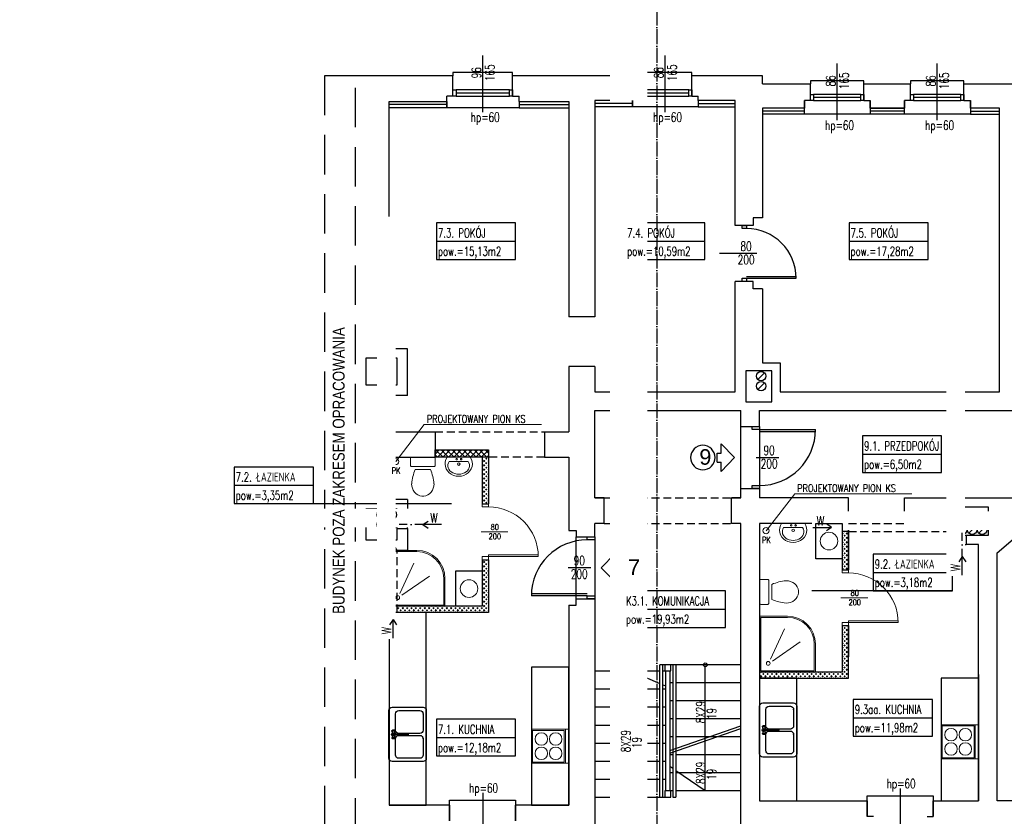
# Model space of a CAD drawing. Header units: inches. Extents: x -23201 to -18535, y -9985 to 4139.
# Tile 19 of 25: x -20922 to -19338, y -1321 to -38. Entities that reach past the tile are written whole.
import ezdxf
from ezdxf.enums import TextEntityAlignment as Align

# ---------------------------------------------------------------- set-up
doc = ezdxf.new("R2010")
doc.units = ezdxf.units.IN
doc.header["$MEASUREMENT"] = 0
for name, pattern in [('ACAD_ISO04W100', [30, 24, -3, 0, -3]), ('DASHDOT', [25.4, 12.7, -6.35, 0, -6.35]), ('DASHED', [19.05, 12.7, -6.35])]:
    doc.linetypes.add(name, pattern=pattern)
doc.layers.get('0').update_dxf_attribs({"color": 252})
for name, color, linetype in [('01 sciana', 252, 'Continuous'), ('04_stolarka_cienka', 252, 'Continuous'), ('11_opisy_tekst', 252, 'Continuous'), ('___ramka', 252, 'Continuous'), ('__proj_docieplenie', 252, 'BATTING'), ('__proj_ściana', 252, 'Continuous'), ('__wyżej', 252, 'DASHED'), ('__ZAMUROWANIA', 252, 'Continuous'), ('_sciana', 252, 'Continuous'), ('_stolarka', 252, 'Continuous'), ('detal', 252, 'Continuous'), ('opisy', 252, 'Continuous'), ('P_kominy', 252, 'Continuous'), ('P_linia przekroju', 252, 'Continuous'), ('P_opis', 252, 'Continuous'), ('wymiary', 252, 'Continuous')]:
    doc.layers.add(name, color=color, linetype=linetype)
doc.layers.add('_______PROJ ARANZ', color=252, linetype='Continuous', lineweight=20)
doc.layers.add('______ściany', color=252, linetype='Continuous', lineweight=30)
doc.styles.add('OPISY POM_50', font='simplex.shx', dxfattribs={"width": 0.7, "height": 0.13})
doc.styles.get("Standard").update_dxf_attribs({"font": 'arial.ttf'})
doc.linetypes.add('BATTING', pattern='A,0.00254,-2.54,[134,ltypeshp.shx,S=2.54,R=0,X=-2.54,Y=0],-5.08,[134,ltypeshp.shx,S=2.54,R=180,X=2.54,Y=0],-2.54', length=10.16254)
doc.linetypes.add('ZIGZAG', pattern='A,0.00254,-5.08,[131,ltypeshp.shx,S=5.08,R=0,X=-5.08,Y=0],-10.16,[131,ltypeshp.shx,S=5.08,R=180,X=5.08,Y=0],-5.08', length=20.32254)
pattern_1 = [(45, (-1.7675, 0), (-3.5355339, 3.5355339), [2.5, -2.5]), (135, (0, 0), (-3.5355339, -3.5355339), [2.5, -2.5])]

# ---------------------------------------------------------------- blocks, each defined once
blk = doc.blocks.new('A$C234A53C1')
at = {"layer": '11_opisy_tekst'}
for p, q in [((30.59, 27.78), (44.22, 13.89)), ((30.59, 27.78), (30.59, 18.39)), ((26.63, 18.39), (30.59, 18.39)), ((26.63, 18.39), (26.63, 9.39)), ((30.59, 0), (44.22, 13.89)), ((26.63, 9.39), (30.59, 9.39)), ((30.59, 9.39), (30.59, 0))]:
    blk.add_line(p, q, dxfattribs=at)
blk.add_circle((12.3, 13.89), 12.3, dxfattribs=at)
blk = doc.blocks.new('zw$DA6B')
at = {"layer": '_______PROJ ARANZ'}
blk.add_lwpolyline([(5, 55), (5, 0), (0, 0), (0, 55), (60, 55), (60, 0), (5, 0), (5, 0)], dxfattribs=at)
for points in [[(60, 55), (5, 55), (5, 0), (60, 0)], [(58, 53), (7, 53), (7, 2), (58, 2)]]:
    blk.add_lwpolyline(points, close=True, dxfattribs=at)
for centre in [(21, 39), (44, 39), (21, 16), (44, 16)]:
    blk.add_circle(centre, 10, dxfattribs=at)
blk = doc.blocks.new('Zlew tradycyjny')
at = {"linetype": 'Continuous'}
for p, q in [((0, 527), (0, 50)), ((789, 577), (50, 577)), ((355, 477), (100, 477)), ((352, 522), (350, 517)), ((350, 517), (350, 510)), ((350, 510), (350, 503)), ((350, 503), (350, 497)), ((350, 497), (352, 492)), ((354, 526), (352, 522)), ((352, 492), (354, 488)), ((359, 529), (354, 526)), ((356, 527), (354, 526)), ((354, 488), (356, 487)), ((359, 484), (354, 488)), ((359, 526), (356, 527)), ((356, 487), (359, 488)), ((362, 531), (359, 529)), ((361, 522), (359, 526)), ((359, 488), (361, 492)), ((359, 484), (362, 483)), ((362, 517), (361, 522)), ((361, 492), (362, 497)), ((365, 529), (362, 531)), ((399, 519), (362, 531)), ((363, 510), (362, 517)), ((362, 497), (363, 503)), ((399, 495), (362, 483)), ((362, 483), (365, 484)), ((363, 503), (363, 510)), ((367, 525), (365, 529)), ((365, 484), (367, 488)), ((369, 519), (367, 525)), ((367, 488), (369, 495)), ((370, 511), (369, 519)), ((369, 495), (370, 503)), ((370, 503), (370, 511)), ((405, 515), (403, 510)), ((403, 510), (403, 504)), ((403, 504), (405, 498)), ((406, 515), (404, 510)), ((404, 510), (404, 504)), ((404, 504), (406, 499)), ((409, 520), (405, 515)), ((405, 498), (409, 494)), ((409, 519), (406, 515)), ((406, 499), (409, 495)), ((414, 523), (409, 520)), ((414, 522), (409, 519)), ((409, 495), (412, 493)), ((409, 494), (412, 492)), ((411, 512), (410, 509)), ((410, 509), (410, 505)), ((410, 505), (411, 502)), ((413, 514), (411, 512)), ((411, 502), (412, 501)), ((413, 511), (412, 508)), ((412, 508), (412, 301)), ((416, 516), (413, 514)), ((414, 513), (413, 511)), ((420, 524), (414, 523)), ((420, 523), (414, 522)), ((417, 514), (414, 513)), ((420, 517), (416, 516)), ((420, 515), (417, 514)), ((425, 523), (420, 524)), ((425, 522), (420, 523)), ((423, 516), (420, 517)), ((422, 514), (420, 515)), ((425, 513), (422, 514)), ((426, 514), (423, 516)), ((430, 520), (425, 523)), ((430, 519), (425, 522)), ((426, 511), (425, 513)), ((428, 512), (426, 514)), ((427, 508), (426, 511)), ((427, 301), (427, 508)), ((427, 501), (428, 502)), ((427, 493), (430, 495)), ((427, 492), (430, 494)), ((429, 509), (428, 512)), ((428, 502), (429, 505)), ((429, 505), (429, 509)), ((434, 515), (430, 520)), ((433, 515), (430, 519)), ((430, 495), (433, 499)), ((430, 494), (434, 498)), ((435, 510), (433, 515)), ((433, 499), (435, 504)), ((436, 510), (434, 515)), ((434, 498), (436, 504)), ((435, 504), (435, 510)), ((436, 504), (436, 510)), ((440, 519), (477, 531)), ((440, 495), (477, 483)), ((470, 519), (469, 511)), ((469, 511), (469, 503)), ((469, 503), (470, 495)), ((472, 525), (470, 519)), ((470, 495), (472, 488)), ((474, 529), (472, 525)), ((472, 488), (474, 484)), ((477, 531), (474, 529)), ((474, 484), (477, 483)), ((477, 517), (476, 510)), ((476, 510), (476, 503)), ((476, 503), (477, 497)), ((480, 529), (477, 531)), ((478, 522), (477, 517)), ((477, 497), (478, 492)), ((477, 483), (480, 484)), ((480, 526), (478, 522)), ((478, 492), (480, 488)), ((480, 529), (485, 526)), ((483, 527), (480, 526)), ((480, 488), (483, 487)), ((480, 484), (485, 488)), ((485, 526), (483, 527)), ((483, 487), (485, 488)), ((487, 522), (485, 526)), ((485, 488), (487, 492)), ((739, 477), (485, 477)), ((489, 517), (487, 522)), ((487, 492), (489, 497)), ((489, 510), (489, 517)), ((489, 503), (489, 510)), ((489, 497), (489, 503)), ((839, 50), (839, 527)), ((50, 427), (50, 100)), ((405, 100), (405, 427)), ((435, 427), (435, 100)), ((789, 100), (789, 427)), ((410, 299), (409, 296)), ((409, 296), (409, 292)), ((409, 292), (410, 289)), ((410, 288), (409, 292)), ((412, 301), (410, 299)), ((410, 289), (412, 286)), ((410, 288), (411, 285)), ((411, 285), (413, 282)), ((412, 286), (416, 284)), ((413, 282), (416, 281)), ((416, 284), (420, 283)), ((416, 281), (420, 280)), ((420, 283), (423, 284)), ((420, 280), (423, 281)), ((423, 284), (427, 286)), ((423, 281), (426, 282)), ((426, 282), (428, 285)), ((429, 299), (427, 301)), ((427, 286), (429, 289)), ((428, 285), (429, 288)), ((430, 296), (429, 299)), ((429, 289), (430, 292)), ((429, 288), (430, 292)), ((430, 292), (430, 296)), ((50, 0), (789, 0)), ((100, 50), (355, 50)), ((485, 50), (739, 50))]:
    blk.add_line(p, q, dxfattribs=at)
for centre, radius, start, end in [((50, 527), 50, 90, 180), ((100, 427), 50, 90, 180), ((355, 427), 50, 0, 90), ((420, 507), 30, 27.9765, 152.0235), ((420, 507), 30, 207.9765, 254.7747), ((420, 507), 30, 285.2253, 332.0235), ((485, 427), 50, 90, 180), ((739, 427), 50, 0, 90), ((789, 527), 50, 0, 90), ((50, 50), 50, 180, 270), ((100, 100), 50, 180, 270), ((355, 100), 50, 270, 0), ((485, 100), 50, 180, 270), ((739, 100), 50, 270, 0), ((789, 50), 50, 270, 0)]:
    blk.add_arc(centre, radius, start, end, dxfattribs=at)
for p in [(50, 0), (100, 50), (485, 50)]:
    blk.add_point(p, dxfattribs=at)
blk = doc.blocks.new('zw$109')
at = {"layer": '_______PROJ ARANZ'}
for points in [[(45, 0), (0, 0), (0, 90), (90, 90), (90, 45)], [(45, 2), (2, 2), (2, 88), (88, 88), (88, 45)], [(17.5, 69.5), (40, 20.3)], [(20.7, 72.3), (65.3, 41.6)], [(20.7, 72.3), (65.3, 41.6)]]:
    blk.add_lwpolyline(points, dxfattribs=at)
blk.add_circle((14, 76), 3, dxfattribs=at)
for radius in [43, 45]:
    blk.add_arc((45, 45), radius, 270, 0, dxfattribs=at)
blk = doc.blocks.new('DRZWI NOWE')
at = {"layer": '_______PROJ ARANZ'}
blk.add_line((17759.6, -16978.5), (17759.6, -16935.1), dxfattribs=at)
blk.add_lwpolyline([(17719.6, -16886.4), (17719.6, -16966.4), (17722.6, -16966.4), (17722.6, -16886.5)], dxfattribs=at)
for points in [[(17714.6, -16966.4), (17719.6, -16966.4), (17719.6, -16976.4), (17714.6, -16976.4)], [(17799.6, -16966.4), (17804.6, -16966.4), (17804.6, -16976.4), (17799.6, -16976.4)]]:
    blk.add_lwpolyline(points, close=True, dxfattribs=at)
blk.add_arc((17719.6, -16966.4), 80, 0, 90, dxfattribs=at)
blk = doc.blocks.new('A$C4C6A02B3')
at = {"lineweight": 13, "flags": 128}
blk.add_lwpolyline([(18, 42.7), (17.7, 46.4), (16.8, 50), (15.3, 53.3), (13.3, 56.3), (10.8, 58.8), (8, 60.7), (4.9, 62.1), (1.7, 62.8), (-1.7, 62.8), (-4.9, 62.1), (-8, 60.7), (-10.8, 58.8), (-13.3, 56.3), (-15.3, 53.3), (-16.8, 50), (-17.7, 46.4), (-18, 42.7)], dxfattribs=at)
at = {"lineweight": 13}
blk.add_lwpolyline([(-12.2, 19.9), (12.2, 19.9)], dxfattribs=at)
blk.add_lwpolyline([(-20, 2), (-20, 13.2, -0.414214), (-18, 15.2), (18, 15.2, -0.414214), (20, 13.2), (20, 2, -0.414214), (18, 0), (-18, 0, -0.414214)], format="xyb", close=True, dxfattribs=at)
for centre, start, end in [((49.8, 47.8), 184.3091, 204.2311), ((-49.8, 47.8), 335.7689, 355.6909)]:
    blk.add_arc(centre, 67.9, start, end, dxfattribs=at)
blk = doc.blocks.new('A$C401F7FFA')
at = {"lineweight": 13, "flags": 128}
for points in [[(23.5, 0), (25.8, -4.4), (27.2, -9.1), (27.6, -13.9), (27, -18.7), (25.3, -23.4), (22.7, -27.6), (19.3, -31.3), (15.2, -34.4), (10.5, -36.6), (5.4, -38), (0.1, -38.5), (-5.2, -38), (-10.3, -36.6), (-15, -34.4), (-19.2, -31.3), (-22.6, -27.6), (-25.2, -23.4), (-26.8, -18.7), (-27.4, -13.9), (-27.1, -9.1), (-25.7, -4.4), (-23.3, 0)], [(19.2, -8.4), (20.8, -11.4), (21.7, -14.6), (21.8, -17.9), (21.2, -21.2), (19.8, -24.3), (17.7, -27.2), (15, -29.6), (11.8, -31.6), (8.1, -33.1), (4.2, -34.1), (0.2, -34.4), (-3.9, -34.1), (-7.8, -33.1), (-11.4, -31.6), (-14.6, -29.6), (-17.3, -27.2), (-19.4, -24.3), (-20.8, -21.2), (-21.5, -17.9), (-21.3, -14.6), (-20.5, -11.4), (-18.9, -8.4)]]:
    blk.add_lwpolyline(points, dxfattribs=at)
at = {"lineweight": 13}
for points in [[(23.5, 0), (-23.3, 0)], [(19.2, -8.4), (-18.9, -8.4)]]:
    blk.add_lwpolyline(points, dxfattribs=at)
for centre, radius in [((-4.8, -4), 1.56), ((0, -13.9), 2.54), ((4.1, -4), 1.56)]:
    blk.add_circle(centre, radius, dxfattribs=at)

msp = doc.modelspace()

# ---------------------------------------------------------------- hatches: boundary and pattern name
at = {"layer": '__ZAMUROWANIA'}
h = msp.add_hatch(dxfattribs=at)
h.set_pattern_fill('ANSI37', color=256, scale=50, style=0)
h.paths.add_polyline_path([(-20253.7, -730.6), (-20253.7, -742.6), (-20167.7, -742.6), (-20167.7, -730.6)])
at = {"layer": 'wymiary'}
h = msp.add_hatch(dxfattribs=at)
h.set_pattern_fill('CROSS', color=256, scale=5, style=0)
h.set_pattern_definition(pattern_1)
h.paths.add_polyline_path([(-20314.7, -992.6), (-20167.7, -992.6), (-20167.7, -907.6), (-20177.7, -907.6), (-20177.7, -982.6), (-20314.7, -982.6)])
h.paths.add_polyline_path([(-20177.7, -817.6), (-20167.7, -817.6), (-20167.7, -742.6), (-20177.7, -742.6)])
h = msp.add_hatch(dxfattribs=at)
h.set_pattern_fill('CROSS', color=256, scale=5, style=0)
h.set_pattern_definition(pattern_1)
h.paths.add_polyline_path([(-19731.7, -1088.4), (-19731.7, -1098.4), (-19588.7, -1098.4), (-19588.7, -1013.7), (-19598.7, -1013.7), (-19598.7, -1088.4)])
h.paths.add_polyline_path([(-19598.7, -862.1), (-19598.7, -923.7), (-19588.7, -923.7), (-19588.7, -862.1)])

# ---------------------------------------------------------------- linework, layer by layer
at = {"layer": '01 sciana'}
for p, q in [((-20224.9, -161.6), (-20224.9, -128.6)), ((-20128.9, -161.6), (-20128.9, -128.6)), ((-19926.7, -161.6), (-19926.7, -128.6)), ((-19840.7, -161.6), (-19840.7, -128.6)), ((-19650, -168.6), (-19650, -141.6)), ((-19564, -141.6), (-19489, -141.6)), ((-19564, -168.6), (-19564, -141.6)), ((-19489, -168.6), (-19489, -141.6)), ((-19403, -168.6), (-19403, -141.6)), ((-19403, -168.6), (-19403, -141.6)), ((-20234.5, -170.1), (-20234.5, -161.6)), ((-20224.9, -161.6), (-20234.5, -161.6)), ((-20128.9, -161.6), (-20118.5, -161.6)), ((-20118.5, -170.1), (-20118.5, -161.6)), ((-19936.3, -167.6), (-19936.3, -161.6)), ((-19926.7, -161.6), (-19936.3, -161.6)), ((-19840.7, -161.6), (-19830.3, -161.6)), ((-19830.3, -167.6), (-19830.3, -161.6)), ((-19659.6, -180.6), (-19659.6, -168.6)), ((-19650, -168.6), (-19659.6, -168.6)), ((-19659.6, -168.6), (-19659.6, -180.6)), ((-19564, -168.6), (-19553.6, -168.6)), ((-19553.6, -180.6), (-19553.6, -168.6)), ((-19553.6, -168.6), (-19553.6, -180.6)), ((-19498.6, -180.6), (-19498.6, -168.6)), ((-19489, -168.6), (-19498.6, -168.6)), ((-19498.6, -168.6), (-19498.6, -180.6)), ((-19403, -168.6), (-19392.6, -168.6)), ((-19392.6, -180.6), (-19392.6, -168.6)), ((-19392.6, -168.6), (-19392.6, -180.6)), ((-19553.6, -180.6), (-19498.6, -180.6)), ((-19498.6, -180.6), (-19553.6, -180.6)), ((-19996.7, -516.6), (-20038.7, -516.6)), ((-19996.7, -596.6), (-20038.7, -596.6)), ((-20297.7, -643.1), (-20327.7, -643.1)), ((-20327.7, -643.1), (-20327.7, -701.6)), ((-19996.7, -808.1), (-19996.7, -667.6)), ((-19996.7, -667.6), (-19761.7, -667.6)), ((-19761.7, -693.1), (-19761.7, -667.6)), ((-19761.7, -693.1), (-19731.7, -693.1)), ((-19761.7, -693.1), (-19731.7, -693.1)), ((-20327.7, -701.6), (-20253.7, -701.6)), ((-20253.7, -701.6), (-20253.7, -742.6)), ((-20077.7, -701.6), (-20038.7, -701.6)), ((-20077.7, -701.6), (-20077.7, -742.6)), ((-20327.7, -742.6), (-20327.7, -810.6)), ((-20327.7, -742.6), (-20253.7, -742.6)), ((-20077.7, -742.6), (-20038.7, -742.6)), ((-20038.7, -742.6), (-20038.7, -860.6)), ((-19761.7, -808.1), (-19761.7, -793.1)), ((-19761.7, -793.1), (-19731.7, -793.1)), ((-20297.7, -810.6), (-20327.7, -810.6)), ((-20297.7, -810.6), (-20297.7, -844.6)), ((-19981.7, -808.1), (-19996.7, -808.1)), ((-19981.7, -849.1), (-19981.7, -808.1)), ((-19981.7, -849.1), (-19981.7, -808.1)), ((-19761.7, -808.1), (-19776.7, -808.1)), ((-19776.7, -849.1), (-19776.7, -808.1)), ((-19588.7, -808.1), (-19731.7, -808.1)), ((-19588.7, -849.1), (-19588.7, -808.1)), ((-19996.7, -870.6), (-19996.7, -849.1)), ((-19981.7, -849.1), (-19996.7, -849.1)), ((-19981.7, -849.1), (-19996.7, -849.1)), ((-19761.7, -849.1), (-19776.7, -849.1)), ((-19761.7, -849.1), (-19776.7, -849.1)), ((-19588.7, -849.1), (-19731.7, -849.1)), ((-19427.7, -849.1), (-19498.7, -849.1)), ((-20297.7, -857.6), (-20297.7, -892.6)), ((-20038.7, -860.6), (-20026.7, -860.6)), ((-20026.7, -860.6), (-20026.7, -870.6)), ((-20026.7, -870.6), (-19996.7, -870.6)), ((-20327.7, -892.6), (-20327.7, -1302.6)), ((-20297.7, -892.6), (-20314.7, -892.6)), ((-19996.7, -970.6), (-19996.7, -1452.6)), ((-19876.2, -1214.8), (-19761.7, -1175.2)), ((-19876.2, -1218.8), (-19761.7, -1179.2)), ((-19558.7, -1295.6), (-19558.7, -1320.6)), ((-19558.7, -1320.6), (-19558.7, -1295.6)), ((-19452.7, -1295.6), (-19452.7, -1320.6)), ((-19452.7, -1320.6), (-19452.7, -1295.6)), ((-20230.3, -1302.6), (-20230.3, -1327.6)), ((-20230.3, -1327.6), (-20230.3, -1302.6)), ((-20124.3, -1302.6), (-20124.3, -1327.6)), ((-20124.3, -1327.6), (-20124.3, -1302.6)), ((-19548.3, -1320.6), (-19558.7, -1320.6)), ((-19462.3, -1320.6), (-19452.7, -1320.6))]:
    msp.add_line(p, q, dxfattribs=at)
for points in [[(-20224.9, -128.6), (-20381.7, -128.6)], [(-19926.7, -128.6), (-20128.9, -128.6)], [(-19726.7, -141.6), (-19726.7, -140.6), (-19726.7, -128.6), (-19840.7, -128.6)], [(-19726.7, -141.6), (-19650, -141.6)], [(-19564, -141.6), (-19489, -141.6)], [(-19403, -141.6), (-19232.1, -141.6)], [(-20297.7, -643.1), (-20297.7, -568.1), (-20327.7, -568.1), (-20327.7, -170.1), (-20234.5, -170.1)], [(-20118.5, -170.1), (-20038.7, -170.1), (-20038.7, -516.6)], [(-19936.3, -161.6), (-19936.3, -168.6), (-19996.7, -168.6), (-19996.7, -516.6)], [(-19770.7, -369.6), (-19770.7, -168.6), (-19830.3, -168.6), (-19830.3, -161.6)], [(-19659.6, -180.6), (-19726.7, -180.6), (-19726.7, -208.6)], [(-19726.7, -180.6), (-19726.7, -357.6)], [(-19498.6, -180.6), (-19553.6, -180.6)], [(-19345.7, -637.6), (-19345.7, -180.6), (-19392.6, -180.6)], [(-19726.7, -357.6), (-19741.7, -357.6), (-19741.7, -369.6), (-19770.7, -369.6)], [(-19996.7, -444.2), (-19996.7, -516.6)], [(-19770.7, -637.6), (-19770.7, -459.6)], [(-19726.7, -471.6), (-19741.7, -471.6), (-19741.7, -459.6), (-19770.7, -459.6)], [(-19726.7, -471.6), (-19726.7, -590.6), (-19698.7, -590.6), (-19698.7, -637.6), (-19568.7, -637.6)], [(-20038.7, -596.6), (-20038.7, -641.6), (-20038.7, -641.6), (-20038.7, -670.6), (-20038.7, -670.6), (-20038.7, -701.6)], [(-19996.7, -596.6), (-19996.7, -637.6), (-19770.7, -637.6)], [(-19698.7, -637.6), (-19345.7, -637.6)], [(-19731.7, -693.1), (-19731.7, -667.6), (-19568.7, -667.6)], [(-19698.7, -667.6), (-19311.7, -667.6)], [(-19427.7, -849.1), (-19498.7, -849.1), (-19498.7, -808.1), (-19307.9, -808.1), (-19227.5, -739.5)], [(-19349.7, -1295.6), (-19349.7, -896.3), (-19180.7, -752.1), (-18949, -752.1)], [(-19761.7, -808.1), (-19761.7, -793.1), (-19731.7, -793.1), (-19731.7, -808.1)], [(-19996.7, -808.1), (-19981.7, -808.1)], [(-19776.7, -808.1), (-19761.7, -808.1)], [(-19371.7, -868.1), (-19363.7, -868.1), (-19363.7, -823.1), (-19413.7, -823.1), (-19413.7, -841.4)], [(-20314.7, -844.6), (-20314.7, -825.6), (-20364.7, -825.6), (-20364.7, -875.6), (-20337.7, -875.6)], [(-20314.7, -844.6), (-20297.7, -844.6)], [(-19981.7, -849.1), (-19996.7, -849.1)], [(-19761.7, -849.1), (-19776.7, -849.1)], [(-19761.7, -1452.6), (-19761.7, -849.1)], [(-19731.7, -849.1), (-19731.7, -1295.6)], [(-19427.7, -849.1), (-19468.7, -849.1)], [(-19413.7, -854.4), (-19413.7, -868.1), (-19413.7, -868.1)], [(-20324.7, -875.6), (-20314.7, -875.6), (-20314.7, -857.6)], [(-20314.7, -857.6), (-20297.7, -857.6)], [(-19427.7, -883.1), (-19427.7, -883.1), (-19427.7, -862.1)], [(-19412.2, -883.1), (-19427.7, -883.1), (-19427.7, -862.1)], [(-19413.7, -868.1), (-19412.2, -868.1)], [(-19412.2, -868.1), (-19412.2, -883.1)], [(-19399.2, -868.1), (-19399.2, -883.1)], [(-19399.2, -868.1), (-19363.7, -868.1)], [(-20327.7, -892.6), (-20327.7, -892.6), (-20337.7, -875.6)], [(-20314.7, -892.6), (-20314.7, -892.6), (-20324.7, -875.6)], [(-19412.2, -883.1), (-19427.7, -883.1)], [(-19396.2, -883.1), (-19399.2, -883.1)], [(-19379.7, -883.1), (-19399.2, -883.1)], [(-19379.7, -1295.6), (-19379.7, -883.1)], [(-20038.7, -980.6), (-20038.7, -1302.6), (-20124.3, -1302.6)], [(-20038.7, -980.6), (-20026.7, -980.6), (-20026.7, -970.6), (-19996.7, -970.6)], [(-19379.7, -1092.1), (-19379.7, -1295.6)], [(-19731.7, -1295.6), (-19731.7, -1295.6), (-19558.7, -1295.6)], [(-19558.7, -1295.6), (-19558.7, -1295.6)], [(-19452.7, -1295.6), (-19379.7, -1295.6)], [(-19274.7, -1295.6), (-19349.7, -1295.6)], [(-19349.7, -1295.6), (-19349.7, -1295.6)], [(-20230.3, -1302.6), (-20327.7, -1302.6)]]:
    msp.add_lwpolyline(points, dxfattribs=at)
for points in [[(-20364.7, -626.1), (-20314.7, -626.1), (-20314.7, -583.1), (-20364.7, -583.1)], [(-19753.7, -653.6), (-19711.7, -653.6), (-19711.7, -603.6), (-19753.7, -603.6)], [(-19753.7, -653.6), (-19711.7, -653.6), (-19711.7, -603.6), (-19753.7, -603.6)]]:
    msp.add_lwpolyline(points, close=True, dxfattribs=at)
at = {"layer": '04_stolarka_cienka'}
for p, q in [((-20176.9, -187.3), (-20176.9, -96.2)), ((-19883.7, -187.3), (-19883.7, -96.2)), ((-19607, -200.3), (-19607, -109.2)), ((-19446, -200.3), (-19446, -109.2)), ((-20133.9, -151.6), (-20219.9, -151.6)), ((-20133.9, -156.6), (-20219.9, -156.6)), ((-19845.7, -151.6), (-19921.7, -151.6)), ((-19845.7, -156.6), (-19921.7, -156.6)), ((-20219.9, -161.6), (-20133.9, -161.6)), ((-19921.7, -161.6), (-19845.7, -161.6)), ((-19569, -158.6), (-19645, -158.6)), ((-19569, -163.6), (-19645, -163.6)), ((-19645, -168.6), (-19569, -168.6)), ((-19408, -158.6), (-19484, -158.6)), ((-19408, -163.6), (-19484, -163.6)), ((-19484, -168.6), (-19408, -168.6)), ((-19505.3, -1275.8), (-19505.3, -1380)), ((-20176.9, -1282.8), (-20176.9, -1387))]:
    msp.add_line(p, q, dxfattribs=at)
for points in [[(-20128.9, -128.6), (-20128.9, -123.6), (-20224.9, -123.6), (-20224.9, -128.6)], [(-19840.7, -128.6), (-19840.7, -123.6), (-19926.7, -123.6), (-19926.7, -128.6)], [(-19564, -141.6), (-19564, -136.6), (-19650, -136.6), (-19650, -141.6)], [(-19403, -141.6), (-19403, -136.6), (-19489, -136.6), (-19489, -141.6)], [(-20118.5, -170.1), (-20118.5, -180.1), (-20234.5, -180.1), (-20234.5, -170.1)], [(-19553.6, -180.6), (-19553.6, -190.6), (-19659.6, -190.6), (-19659.6, -180.6)], [(-19392.6, -180.6), (-19392.6, -190.6), (-19498.6, -190.6), (-19498.6, -180.6)], [(-20230.3, -1302.6), (-20230.3, -1294.6), (-20124.3, -1294.6), (-20124.3, -1302.6)], [(-19558.7, -1295.6), (-19558.7, -1287.6), (-19452.7, -1287.6), (-19452.7, -1295.6)]]:
    msp.add_lwpolyline(points, dxfattribs=at)
for points in [[(-20224.9, -151.6), (-20219.9, -151.6), (-20219.9, -161.6), (-20224.9, -161.6)], [(-20133.9, -151.6), (-20128.9, -151.6), (-20128.9, -161.6), (-20133.9, -161.6)], [(-19926.7, -151.6), (-19921.7, -151.6), (-19921.7, -161.6), (-19926.7, -161.6)], [(-19845.7, -151.6), (-19840.7, -151.6), (-19840.7, -161.6), (-19845.7, -161.6)], [(-19650, -158.6), (-19645, -158.6), (-19645, -168.6), (-19650, -168.6)], [(-19569, -158.6), (-19564, -158.6), (-19564, -168.6), (-19569, -168.6)], [(-19489, -158.6), (-19484, -158.6), (-19484, -168.6), (-19489, -168.6)], [(-19408, -158.6), (-19403, -158.6), (-19403, -168.6), (-19408, -168.6)]]:
    msp.add_lwpolyline(points, close=True, dxfattribs=at)
at = {"layer": '_______PROJ ARANZ'}
for p, q in [((-20270.9, -690.1), (-20082.2, -690.1)), ((-19675.2, -801.5), (-19721.2, -861)), ((-19675.2, -801.5), (-19486.5, -801.5))]:
    msp.add_line(p, q, dxfattribs=at)
for centre, radius in [((-20316.8, -749.6), 5), ((-19721.2, -861), 5), ((-20199, -954.1), 14.2)]:
    msp.add_circle(centre, radius, dxfattribs=at)
at = {"layer": '__proj_docieplenie', "linetype": 'Continuous'}
for points in [[(-20234.5, -170.1), (-20234.5, -180.1), (-20327.7, -180.1)], [(-20118.5, -170.1), (-20118.5, -180.1), (-20038.7, -180.1)], [(-19830.3, -168.6), (-19830.3, -178.6), (-19770.7, -178.6)], [(-19392.6, -180.6), (-19392.6, -190.6), (-19345.7, -190.6)], [(-19659.6, -190.6), (-19726.7, -190.6)], [(-19498.6, -190.6), (-19553.6, -190.6)]]:
    msp.add_lwpolyline(points, dxfattribs=at)
at = {"layer": '__proj_docieplenie', "linetype": 'ZIGZAG'}
for points in [[(-19830.3, -173.6), (-19770.7, -173.6)], [(-20234.5, -175.1), (-20327.7, -175.1)], [(-20118.5, -175.1), (-20038.7, -175.1)], [(-19659.6, -185.6), (-19726.7, -185.6)], [(-19498.6, -185.6), (-19553.6, -185.6)], [(-19392.6, -185.6), (-19345.7, -185.6)]]:
    msp.add_lwpolyline(points, dxfattribs=at)
at = {"layer": '__proj_docieplenie', "linetype": 'Continuous'}
msp.add_lwpolyline([(-20177.7, -925.6), (-20177.7, -982.6), (-20220.4, -982.6), (-20220.4, -925.6)], close=True, dxfattribs=at)
at = {"layer": '__proj_ściana'}
for points in [[(-19734.5, -617.4), (-19723.9, -606.8)], [(-19734.5, -633.4), (-19723.9, -622.8)], [(-19411, -848.9), (-19400.4, -838.3)], [(-19395, -848.9), (-19384.4, -838.3)], [(-19379, -848.9), (-19368.4, -838.3)], [(-20328.5, -856.4), (-20317.9, -845.8)], [(-19411, -864.9), (-19400.4, -854.3)], [(-19395, -864.9), (-19384.4, -854.3)], [(-19379, -864.9), (-19368.4, -854.3)], [(-20327.7, -992.6), (-20327.7, -1302.6), (-20267.7, -1302.6), (-20267.7, -992.6), (-20327.7, -992.6)], [(-20098.7, -1080.6), (-20098.7, -1302.6), (-20038.7, -1302.6), (-20038.7, -1080.6), (-20098.7, -1080.6)], [(-19731.7, -1098.4), (-19731.7, -1295.6), (-19671.7, -1295.6), (-19671.7, -1098.4), (-19731.7, -1098.4)], [(-19439.7, -1098.4), (-19439.7, -1295.6), (-19379.7, -1295.6), (-19379.7, -1098.4), (-19439.7, -1098.4)]]:
    msp.add_lwpolyline(points, dxfattribs=at)
for centre in [(-19729.2, -612.1), (-19729.2, -628.1), (-19405.7, -843.6), (-19389.7, -843.6), (-19373.7, -843.6), (-20323.2, -851.1), (-19405.7, -859.6), (-19389.7, -859.6), (-19373.7, -859.6)]:
    msp.add_circle(centre, 7.5, dxfattribs=at)
at = {"layer": '__wyżej'}
for p, q in [((-19981.7, -808.1), (-19776.7, -808.1)), ((-19981.7, -849.1), (-19776.7, -849.1))]:
    msp.add_line(p, q, dxfattribs=at)
at = {"layer": '__wyżej', "ltscale": 5}
msp.add_lwpolyline([(-20381.7, -128.6), (-20431.7, -128.6), (-20431.7, -1354.6), (-20381.7, -1354.6), (-20381.7, -128.6)], dxfattribs=at)
at = {"layer": '__wyżej'}
for points in [[(-20253.7, -701.6), (-20077.7, -701.6)], [(-20077.7, -742.6), (-20167.7, -742.6)]]:
    msp.add_lwpolyline(points, dxfattribs=at)
at = {"layer": '__ZAMUROWANIA'}
msp.add_lwpolyline([(-20253.7, -730.6), (-20167.7, -730.6), (-20167.7, -742.6), (-20253.7, -742.6)], close=True, dxfattribs=at)
at = {"layer": '_stolarka'}
for p, q in [((-19736.3, -414.6), (-19796.3, -414.6)), ((-19752.7, -451.6), (-19672.7, -451.6)), ((-19752.7, -454.6), (-19672.7, -454.6)), ((-19761.7, -793.1), (-19761.7, -693.1)), ((-19731.7, -698.1), (-19731.7, -788.1)), ((-19731.7, -698.1), (-19641.7, -698.1)), ((-19731.7, -701.1), (-19641.7, -701.1)), ((-19737.3, -743.1), (-19700.7, -743.1)), ((-20026.7, -970.6), (-20026.7, -870.6)), ((-19996.7, -875.6), (-19996.7, -965.6)), ((-20003, -920.6), (-20039.6, -920.6)), ((-20008.7, -965.6), (-20098.7, -965.6)), ((-20008.7, -962.6), (-20098.6, -962.6))]:
    msp.add_line(p, q, dxfattribs=at)
at = {"layer": '_stolarka', "flags": 128}
for points in [[(-19752.7, -369.6), (-19752.7, -374.6), (-19759.7, -374.6), (-19759.7, -369.6), (-19752.7, -369.6)], [(-19752.7, -454.6), (-19752.7, -459.6), (-19759.7, -459.6), (-19759.7, -454.6), (-19752.7, -454.6)], [(-19731.7, -693.1), (-19731.7, -698.1), (-19743.7, -698.1), (-19743.7, -693.1), (-19731.7, -693.1)], [(-19731.7, -788.1), (-19731.7, -793.1), (-19743.7, -793.1), (-19743.7, -788.1), (-19731.7, -788.1)], [(-20008.7, -875.6), (-20008.7, -870.6), (-19996.7, -870.6), (-19996.7, -875.6), (-20008.7, -875.6)], [(-20008.7, -970.6), (-20008.7, -965.6), (-19996.7, -965.6), (-19996.7, -970.6), (-20008.7, -970.6)]]:
    msp.add_lwpolyline(points, dxfattribs=at)
at = {"layer": '_stolarka'}
for centre, radius, start, end in [((-19752.7, -454.6), 80, 360, 90), ((-19731.7, -698.1), 90, 270, 0), ((-20008.7, -965.6), 90, 90, 180)]:
    msp.add_arc(centre, radius, start, end, dxfattribs=at)
at = {"layer": 'detal'}
for p, q in [((-19892.2, -1289.6), (-19892.2, -1076.6)), ((-19884.2, -1076.6), (-19892.2, -1076.6)), ((-19887.2, -1289.6), (-19887.2, -1076.6)), ((-19821.9, -1076.6), (-19876.2, -1076.6)), ((-19871.2, -1076.6), (-19876.2, -1076.6)), ((-19871.2, -1076.6), (-19871.2, -1289.6)), ((-19866.2, -1076.6), (-19866.2, -1289.6)), ((-19761.7, -1076.6), (-19866.2, -1076.6)), ((-19761.7, -1076.6), (-19815.9, -1076.6)), ((-19996.7, -1086.6), (-19892.2, -1086.6)), ((-19996.7, -1086.6), (-19892.2, -1086.6)), ((-19939.4, -1086.6), (-19939.4, -1286.6)), ((-19939.4, -1086.6), (-19892.2, -1106.6)), ((-19887.2, -1086.6), (-19882.2, -1086.6)), ((-19887.2, -1086.6), (-19882.2, -1086.6)), ((-19882.2, -1279.6), (-19882.2, -1086.6)), ((-19876.2, -1086.6), (-19876.2, -1279.6)), ((-19875.2, -1086.6), (-19874.2, -1086.6)), ((-19818.9, -1279.6), (-19818.9, -1079.6)), ((-19871.2, -1105.6), (-19876.2, -1105.6)), ((-19761.7, -1105.6), (-19866.2, -1105.6)), ((-19996.7, -1115.6), (-19892.2, -1115.6)), ((-19887.2, -1108.7), (-19882.2, -1110.8)), ((-19887.2, -1115.6), (-19882.2, -1115.6)), ((-19871.2, -1134.6), (-19876.2, -1134.6)), ((-19761.7, -1134.6), (-19866.2, -1134.6)), ((-19996.7, -1144.6), (-19892.2, -1144.6)), ((-19887.2, -1144.6), (-19882.2, -1144.6)), ((-19871.2, -1163.6), (-19876.2, -1163.6)), ((-19761.7, -1163.6), (-19866.2, -1163.6)), ((-19996.7, -1173.6), (-19892.2, -1173.6)), ((-19887.2, -1173.6), (-19882.2, -1173.6)), ((-19996.7, -1202.6), (-19892.2, -1202.6)), ((-19887.2, -1202.6), (-19882.2, -1202.6)), ((-19871.2, -1192.6), (-19876.2, -1192.6)), ((-19761.7, -1192.6), (-19866.2, -1192.6)), ((-19996.7, -1231.6), (-19892.2, -1231.6)), ((-19887.2, -1231.6), (-19882.2, -1231.6)), ((-19871.2, -1221.6), (-19876.2, -1221.6)), ((-19761.7, -1221.6), (-19866.2, -1221.6)), ((-19871.2, -1243.7), (-19876.2, -1240.2)), ((-19871.2, -1250.6), (-19876.2, -1250.6)), ((-19818.9, -1279.6), (-19866.2, -1247.1)), ((-19761.7, -1250.6), (-19866.2, -1250.6)), ((-19996.7, -1260.6), (-19892.2, -1260.6)), ((-19887.2, -1260.6), (-19882.2, -1260.6)), ((-19871.2, -1279.6), (-19876.2, -1279.6)), ((-19761.7, -1279.6), (-19866.2, -1279.6)), ((-19996.7, -1289.6), (-19942.4, -1289.6)), ((-19936.4, -1289.6), (-19882.2, -1289.6)), ((-19875.2, -1289.6), (-19874.2, -1289.6)), ((-19871.2, -1289.6), (-19866.2, -1289.6))]:
    msp.add_line(p, q, dxfattribs=at)
for points in [[(-19884.2, -1086.6), (-19874.2, -1086.6), (-19874.2, -1076.6), (-19884.2, -1076.6)], [(-19884.2, -1289.6), (-19874.2, -1289.6), (-19874.2, -1279.6), (-19884.2, -1279.6)]]:
    msp.add_lwpolyline(points, close=True, dxfattribs=at)
for centre in [(-19818.9, -1076.6), (-19939.4, -1289.6)]:
    msp.add_circle(centre, 3, dxfattribs=at)
at = {"layer": 'opisy'}
for p, q in [((-20251.3, -395), (-20124.1, -395)), ((-19947.1, -395), (-19819.9, -395)), ((-19587.8, -395), (-19460.6, -395)), ((-19566, -737.8), (-19438.8, -737.8)), ((-20576.6, -787.8), (-20449.4, -787.8)), ((-19548.8, -927.9), (-19421.6, -927.9)), ((-19948.9, -987.2), (-19786.7, -987.2)), ((-19580.9, -1161.8), (-19453.7, -1161.8)), ((-20251.3, -1193.9), (-20124.1, -1193.9))]:
    msp.add_line(p, q, dxfattribs=at)
for points in [[(-20251.3, -424.4), (-20124.1, -424.4), (-20124.1, -365.5), (-20251.3, -365.5)], [(-19947.1, -424.4), (-19819.9, -424.4), (-19819.9, -365.5), (-19947.1, -365.5)], [(-19587.8, -424.4), (-19460.6, -424.4), (-19460.6, -365.5), (-19587.8, -365.5)], [(-19566, -767.3), (-19438.8, -767.3), (-19438.8, -708.4), (-19566, -708.4)], [(-20576.6, -817.2), (-20449.4, -817.2), (-20449.4, -758.4), (-20576.6, -758.4)], [(-19548.8, -957.4), (-19421.6, -957.4), (-19421.6, -898.5), (-19548.8, -898.5)], [(-19948.9, -1016.6), (-19786.7, -1016.6), (-19786.7, -957.7), (-19948.9, -957.7)], [(-19580.9, -1191.3), (-19453.7, -1191.3), (-19453.7, -1132.4), (-19580.9, -1132.4)], [(-20251.3, -1223.3), (-20124.1, -1223.3), (-20124.1, -1164.4), (-20251.3, -1164.4)]]:
    msp.add_lwpolyline(points, close=True, dxfattribs=at)
msp.add_lwpolyline([(-20576.6, -817.2), (-20227.2, -817.2)], dxfattribs=at)
at = {"layer": 'P_kominy'}
for points in [[(-20314.7, -857.6), (-20314.7, -844.6)], [(-20297.7, -857.6), (-20297.7, -844.6)], [(-19412.2, -868.1), (-19399.2, -868.1)], [(-20337.7, -875.6), (-20324.7, -875.6)], [(-19412.2, -883.1), (-19399.2, -883.1)], [(-20327.7, -892.6), (-20314.7, -892.6)]]:
    msp.add_lwpolyline(points, dxfattribs=at)
at = {"layer": 'P_kominy', "linetype": 'DASHDOT'}
msp.add_lwpolyline([(-19615.9, -855.6), (-19427.7, -855.6), (-19405.7, -843.6)], dxfattribs=at)
at = {"layer": 'P_kominy', "linetype": 'DASHED'}
for points in [[(-19588.7, -862.1), (-19588.7, -862.1), (-19427.7, -862.1)], [(-20314.7, -992.6), (-20314.7, -992.6), (-20314.7, -892.6)]]:
    msp.add_lwpolyline(points, dxfattribs=at)
at = {"layer": 'P_linia przekroju', "linetype": 'ACAD_ISO04W100'}
msp.add_line((-19897, 36.4), (-19897, -1682.7), dxfattribs=at)
at = {"layer": 'wymiary'}
for points in [[(-20177.7, -742.6), (-20177.7, -742.6), (-20177.7, -817.6)], [(-20167.7, -742.6), (-20167.7, -817.6)], [(-20177.7, -817.6), (-20167.7, -817.6)], [(-19588.7, -923.7), (-19588.7, -849.1), (-19598.7, -849.1), (-19598.7, -923.7)], [(-19588.7, -849.1), (-19588.7, -923.7)], [(-20177.7, -907.6), (-20177.7, -982.6), (-20327.7, -982.6), (-20327.7, -892.6)], [(-20167.7, -907.6), (-20167.7, -992.6), (-20327.7, -992.6), (-20327.7, -992.6)], [(-20177.7, -907.6), (-20167.7, -907.6)], [(-19598.7, -923.7), (-19588.7, -923.7)], [(-19731.7, -1088.4), (-19731.7, -1098.4), (-19588.7, -1098.4), (-19588.7, -1013.7)], [(-19598.7, -1013.7), (-19598.7, -1088.4), (-19731.7, -1088.4)], [(-19598.7, -1013.7), (-19588.7, -1013.7)], [(-19588.7, -1013.7), (-19588.7, -1064.1)]]:
    msp.add_lwpolyline(points, dxfattribs=at)

# ---------------------------------------------------------------- block references
at = {"layer": '_______PROJ ARANZ', "xscale": -1}
for p, rotation in [((-20273.3, -742.6), 180), ((-19731.7, -959.4), 270)]:
    msp.add_blockref('A$C4C6A02B3', p, dxfattribs=dict(at, rotation=rotation))
at = {"layer": '_______PROJ ARANZ', "xscale": -0.7987199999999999, "yscale": 0.7987199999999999, "zscale": 0.7987199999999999}
for p, rotation in [((-20215.5, -742.6), 359.9999999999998), ((-19677.6, -849.1), 359.9999999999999)]:
    msp.add_blockref('A$C401F7FFA', p, dxfattribs=dict(at, rotation=rotation))
at = {"layer": '__proj_ściana', "xscale": -1, "rotation": 179.9999999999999}
for p in [(-20327.7, -892.6), (-19731.7, -998.4)]:
    msp.add_blockref('zw$109', p, dxfattribs=at)
at = {"layer": '__proj_ściana', "xscale": -0.1040177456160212, "yscale": 0.1040177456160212, "zscale": 104.0177456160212}
for p, rotation in [((-19671.7, -1138.1), 89.99999999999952), ((-20267.7, -1145.1), 89.9999999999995)]:
    msp.add_blockref('Zlew tradycyjny', p, dxfattribs=dict(at, rotation=rotation))
at = {"layer": '__proj_ściana', "rotation": 179.9999999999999}
for p in [(-20038.7, -1180.2), (-19379.7, -1173.2)]:
    msp.add_blockref('zw$DA6B', p, dxfattribs=at)
at = {"layer": '_sciana', "yscale": 1.6, "zscale": 1.6, "rotation": 180}
for p, xscale in [((-19842.6, -720.9), -1.6), ((-19915.7, -898.3), 1.6)]:
    msp.add_blockref('A$C234A53C1', p, dxfattribs=dict(at, xscale=xscale))

# ---------------------------------------------------------------- texts
at = {"layer": '01 sciana', "char_height": 25, "width": 21400, "attachment_point": 1}
for s, insert in [('9', (-19828.6, -729.7)), ('7', (-19943.3, -907.2))]:
    msp.add_mtext(s, dxfattribs=dict(at, insert=insert))
at = {"layer": '11_opisy_tekst', "style": 'OPISY POM_50', "width": 0.7}
for s, p in [('96', (-20187.1, -123.9)), ('165', (-20165.6, -123.9)), ('86', (-19893.9, -123.9)), ('165', (-19872.4, -123.9)), ('165', (-19595.7, -136.9)), ('165', (-19434.7, -136.9)), ('86', (-19617.2, -136.9)), ('86', (-19456.2, -136.9)), ('8X29', (-19826.4, -1153)), ('19', (-19808.8, -1155.3)), ('8X29', (-19826.4, -1250.6)), ('19', (-19808.8, -1252.9))]:
    msp.add_text(s, height=15, rotation=90, dxfattribs=at).set_placement(p, align=Align.MIDDLE_CENTER)
for s, p in [('hp=60', (-20173, -195.4)), ('hp=60', (-19879.8, -195.4)), ('hp=60', (-19603.1, -208.4)), ('hp=60', (-19442.1, -208.4)), ('80', (-19753.3, -403.1)), ('200', (-19753.3, -424.6)), ('90', (-19716.3, -731.6)), ('200', (-19716.3, -753.1)), ('90', (-20021.7, -909.1)), ('200', (-20021.7, -930.6)), ('hp=60', (-20175.6, -1275)), ('hp=60', (-19504, -1268))]:
    msp.add_text(s, height=15, dxfattribs=at).set_placement(p, align=Align.MIDDLE_CENTER)
for s, p in [('7.3. POKÓJ', (-20249, -388.9)), ('7.4. POKÓJ', (-19944.7, -388.9)), ('7.5. POKÓJ', (-19585.4, -388.9)), ('pow.=15,13m2', (-20249, -418.3)), ('pow.=10,59m2', (-19944.7, -418.3)), ('pow.=17,28m2', (-19585.4, -418.3)), ('9.1. PRZEDPOKÓJ', (-19563.7, -731.7)), ('pow.=6,50m2', (-19563.7, -761.2)), ('7.2. ŁAZIENKA', (-20574.3, -781.7)), ('pow.=3,35m2', (-20574.3, -811.2)), ('9.2. ŁAZIENKA', (-19546.5, -921.8)), ('pow.=3,18m2', (-19546.5, -951.3)), ('K3.1. KOMUNIKACJA', (-19946.6, -981.1)), ('pow.=19,93m2', (-19946.6, -1010.5)), ('9.3aa. KUCHNIA', (-19578.6, -1155.8)), ('pow.=11,98m2', (-19578.6, -1185.2)), ('7.1. KUCHNIA', (-20249, -1187.8)), ('pow.=12,18m2', (-20249, -1217.2))]:
    msp.add_text(s, height=14.4, dxfattribs=at).set_placement(p)
at = {"layer": '_______PROJ ARANZ'}
for s, insert, char_height, width, attachment_point in [('{\\Fsimplex.shx|c1;\\W0.8;PROJEKTOWANY PION KS}', (-20266.8, -687.1), 12, 257.434, 7), ('{\\Fsimplex.shx|c0;\\W0.8;PK}', (-20323.5, -759.4), 10, 15.44, 1), ('{\\Fsimplex.shx|c1;\\W0.8;PROJEKTOWANY PION KS}', (-19671.1, -798.5), 12, 257.434, 7), ('{\\Fsimplex.shx|c0;\\W0.8;PK}', (-19727.8, -870.7), 10, 15.44, 1)]:
    msp.add_mtext(s, dxfattribs=dict(at, insert=insert, char_height=char_height, width=width, attachment_point=attachment_point))
at = {"layer": '___ramka', "lineweight": -3, "width": 0.8}
msp.add_text('BUDYNEK POZA ZAKRESEM OPRACOWANIA', height=19.2, rotation=90, dxfattribs=at).set_placement((-20399.1, -994.7))

# ---------------------------------------------------------------- next in the draw order: texts
at = {"layer": '11_opisy_tekst', "char_height": 9, "width": 21.333, "attachment_point": 5, "style": 'OPISY POM_50', "bg_fill": 2}
for insert in [(-20157.5, -862.6), (-19578.5, -968.7)]:
    msp.add_mtext('80\\P200', dxfattribs=dict(at, insert=insert))
at = {"layer": 'P_opis', "linetype": 'Continuous', "extrusion": (0, 0, -1), "insert": (-19927.2, -2071.3), "char_height": 30, "width": 1995.038, "attachment_point": 1, "text_direction": (0, 1, 0), "line_spacing_factor": 0.8, "bg_fill": 2}
msp.add_mtext('{\\Fsimplex.shx|c0;\\W0.8;A}', dxfattribs=at)
at = {"layer": 'P_opis', "linetype": 'Continuous', "extrusion": (0, 0, -1), "insert": (-20249.2, -847.8), "char_height": 15, "width": 665.013, "attachment_point": 7, "text_direction": (-1, 0, 0), "bg_fill": 2}
msp.add_mtext('{\\Fsimplex.shx|c0;\\W0.8;W}', dxfattribs=at)
at = {"layer": 'P_opis', "linetype": 'Continuous', "insert": (-19639.8, -852.3), "char_height": 15, "width": 665.013, "attachment_point": 7, "bg_fill": 2}
msp.add_mtext('{\\Fsimplex.shx|c0;\\W0.8;W}', dxfattribs=at)

# ---------------------------------------------------------------- next in the draw order: linework, layer by layer
at = {"layer": '01 sciana'}
for points in [[(-19427.7, -849.1), (-19413.7, -841.4)], [(-19427.7, -862.1), (-19413.7, -854.4)]]:
    msp.add_lwpolyline(points, dxfattribs=at)
at = {"layer": '_______PROJ ARANZ'}
msp.add_circle((-19620, -877.6), 14.2, dxfattribs=at)
at = {"layer": '__proj_docieplenie', "linetype": 'Continuous'}
msp.add_lwpolyline([(-19598.7, -849.1), (-19598.7, -906.1), (-19641.4, -906.1), (-19641.4, -849.1)], close=True, dxfattribs=at)
at = {"layer": '__proj_ściana'}
for points in [[(-20344.5, -840.4), (-20333.9, -829.8)], [(-20328.5, -840.4), (-20317.9, -829.8)], [(-20344.5, -856.4), (-20333.9, -845.8)]]:
    msp.add_lwpolyline(points, dxfattribs=at)
for centre in [(-20339.2, -835.1), (-20323.2, -835.1), (-20339.2, -851.1)]:
    msp.add_circle(centre, 7.5, dxfattribs=at)
at = {"layer": 'opisy'}
msp.add_lwpolyline([(-19421.6, -957.4), (-19647.4, -957.4)], dxfattribs=at)
at = {"layer": 'P_kominy', "linetype": 'DASHDOT'}
for points in [[(-20339.2, -851.1), (-20331.2, -875.6), (-20321.2, -892.6), (-20321.2, -1003.9)], [(-20273.2, -851.1), (-20323.2, -851.1)]]:
    msp.add_lwpolyline(points, dxfattribs=at)
at = {"layer": 'P_kominy', "linetype": 'DASHED'}
msp.add_lwpolyline([(-19588.7, -849.1), (-19498.7, -849.1)], dxfattribs=at)
at = {"layer": 'P_kominy'}
for points in [[(-19427.7, -862.1), (-19427.7, -849.1)], [(-19413.7, -854.4), (-19413.7, -841.4)]]:
    msp.add_lwpolyline(points, dxfattribs=at)
at = {"layer": 'P_opis', "linetype": 'Continuous'}
for points in [[(-20273.2, -851.1), (-20264.9, -845.4)], [(-20243.2, -851.1), (-20273.2, -851.1)], [(-20273.2, -851.1), (-20264.9, -856.8)], [(-19615.9, -855.6), (-19624.1, -849.9)], [(-19645.9, -855.6), (-19615.9, -855.6)], [(-19615.9, -855.6), (-19624.1, -861.3)]]:
    msp.add_lwpolyline(points, dxfattribs=at)
at = {"layer": 'wymiary'}
msp.add_lwpolyline([(-19588.7, -862.1), (-19598.7, -862.1)], dxfattribs=at)

# ---------------------------------------------------------------- next in the draw order: block references
at = {"layer": '______ściany', "xscale": -1, "rotation": 270.0000000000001}
for p in [(-3201.2, -18622.2), (-2622.3, -18728.4)]:
    msp.add_blockref('DRZWI NOWE', p, dxfattribs=at)

# ---------------------------------------------------------------- next in the draw order: texts
at = {"layer": 'P_opis', "linetype": 'Continuous', "insert": (-19927.2, 425), "char_height": 30, "width": 1995.038, "attachment_point": 1, "rotation": 270, "line_spacing_factor": 0.8, "bg_fill": 2}
msp.add_mtext('{\\Fsimplex.shx|c0;\\W0.8;A}', dxfattribs=at)

# ---------------------------------------------------------------- next in the draw order: linework, layer by layer
at = {"layer": '04_stolarka_cienka'}
msp.add_lwpolyline([(-19830.3, -168.6), (-19830.3, -178.6), (-19936.3, -178.6), (-19936.3, -168.6)], dxfattribs=at)
at = {"layer": '__proj_docieplenie', "linetype": 'Continuous'}
msp.add_lwpolyline([(-19936.3, -168.6), (-19936.3, -178.6), (-19996.7, -178.6)], dxfattribs=at)
at = {"layer": '__proj_docieplenie', "linetype": 'ZIGZAG'}
msp.add_lwpolyline([(-19936.3, -173.6), (-19996.7, -173.6)], dxfattribs=at)

# ---------------------------------------------------------------- next in the draw order: texts
at = {"layer": '11_opisy_tekst', "style": 'OPISY POM_50', "width": 0.7}
for s, p in [('8X29', (-19946.9, -1199.6)), ('19', (-19929.3, -1201.9))]:
    msp.add_text(s, height=15, rotation=90, dxfattribs=at).set_placement(p, align=Align.MIDDLE_CENTER)
at = {"layer": 'P_opis', "linetype": 'Continuous', "char_height": 15, "width": 665.013, "attachment_point": 7, "rotation": 90, "bg_fill": 2}
for insert in [(-19408.9, -926.5), (-20324.4, -1027.9)]:
    msp.add_mtext('{\\Fsimplex.shx|c0;\\W0.8;W}', dxfattribs=dict(at, insert=insert))

# ---------------------------------------------------------------- next in the draw order: linework, layer by layer
at = {"layer": '_______PROJ ARANZ'}
msp.add_line((-20270.9, -690.1), (-20316.8, -749.6), dxfattribs=at)
at = {"layer": 'P_kominy', "linetype": 'DASHDOT'}
msp.add_lwpolyline([(-19405.7, -902.6), (-19405.7, -859.6)], dxfattribs=at)
at = {"layer": 'P_opis', "linetype": 'Continuous'}
for points in [[(-19405.7, -902.6), (-19411.4, -910.8)], [(-19405.7, -932.6), (-19405.7, -902.6)], [(-19405.7, -902.6), (-19400, -910.8)], [(-20321.2, -1003.9), (-20326.8, -1012.2)], [(-20321.2, -1033.9), (-20321.2, -1003.9)], [(-20321.2, -1003.9), (-20315.5, -1012.2)]]:
    msp.add_lwpolyline(points, dxfattribs=at)

doc.saveas('drawing.dxf')
